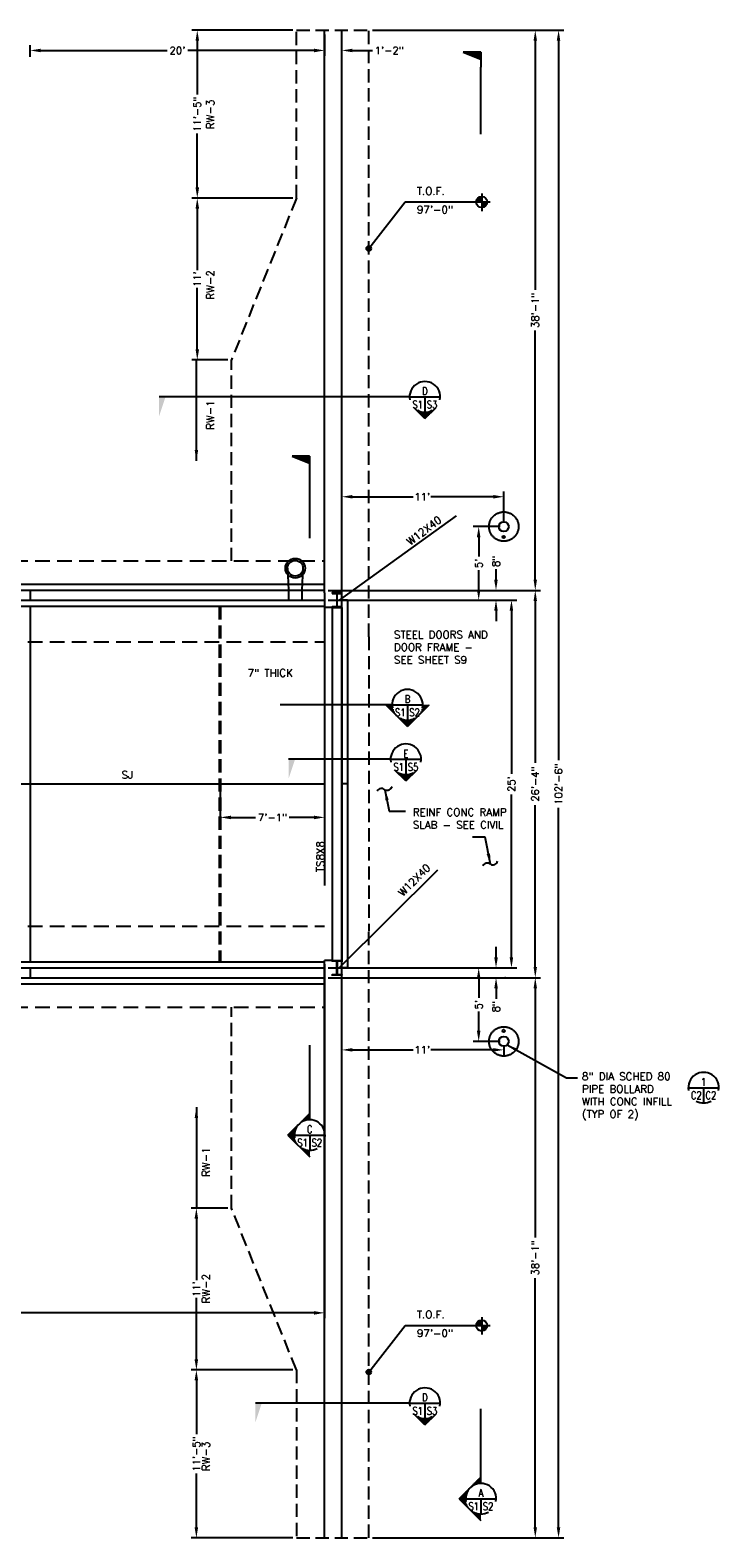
# Model space of a CAD drawing. Header units: feet. Extents: x 806 to 2253, y 337 to 8639.
# Tile 3 of 9: x 1690 to 2253, y 2625 to 3855. Entities that reach past the tile are written whole.
import ezdxf
from ezdxf.enums import TextEntityAlignment as Align

# ---------------------------------------------------------------- set-up
doc = ezdxf.new("R2010")
doc.units = ezdxf.units.FT
doc.header["$LTSCALE"] = 48
doc.header["$MEASUREMENT"] = 0
for name, pattern in [('DASH6', [0.325, 0.225, -0.1]), ('DASHED', [7.275, 4.85, -2.425]), ('HIDDEN', [0.375, 0.25, -0.125])]:
    doc.linetypes.add(name, pattern=pattern)
doc.layers.get('0').update_dxf_attribs({"linetype": 'CONTINUOUS'})
doc.layers.get('DEFPOINTS').update_dxf_attribs({"linetype": 'CONTINUOUS'})
for name, color, linetype in [('COM-CALLOUT', 7, 'CONTINUOUS'), ('COM-DIMS', 2, 'CONTINUOUS'), ('S-ANNO-DIMS', 4, 'CONTINUOUS'), ('S-ANNO-TEXT-LW15', 2, 'CONTINUOUS'), ('S-DETL-LW10', 6, 'CONTINUOUS'), ('S-DETL-LW10-HIDD', 15, 'HIDDEN'), ('S-FLOR-COL', 1, 'CONTINUOUS'), ('S-FLOR-LW20', 1, 'CONTINUOUS'), ('S-FNDN', 4, 'DASHED'), ('S-PR-FOOTING', 6, 'DASH6'), ('S-PR-MISC-MATL', 6, 'CONTINUOUS'), ('S-SLAB-EDGE', 2, 'CONTINUOUS')]:
    doc.layers.add(name, color=color, linetype=linetype)
doc.styles.add('ROMANS', font='Romans')
doc.styles.add('SIMPLEX', font='simplex.shx')
doc.styles.add('TIGHT', font='SIMPLEX', dxfattribs={"width": 0.85})
doc.dimstyles.new('DIM', dxfattribs={"dimscale": 48, "dimtxt": 0.125, "dimasz": 0.18, "dimexe": 0.09, "dimexo": 0.0625, "dimgap": 0.05, "dimtad": 0, "dimdec": 0, "dimzin": 0, "dimdsep": 46, "dimlunit": 4, "dimtxsty": 'SIMPLEX', "dimcen": 0.09, "dimadec": 0, "dimazin": 0, "dimtfac": 1, "dimtdec": 0, "dimtofl": 0, "dimtmove": 0, "dimatfit": 3, "dimfxl": 0, "dimfrac": 1, "dimtolj": 1, "dimtzin": 0, "dimarcsym": 0})

# ---------------------------------------------------------------- blocks, each defined once
blk = doc.blocks.new('TAIL')
at = {"layer": 'S-PR-FOOTING', "color": 7, "linetype": 'Continuous'}
for p, q in [((-0.0383, -0.0452), (-0.0383, 0.0535)), ((-0.0383, 0.0535), (0.0008, -0.0452)), ((-0.0383, 0.0455), (-0.0023, -0.0452)), ((-0.0383, 0.0369), (-0.0057, -0.0452)), ((-0.0383, 0.0309), (-0.0081, -0.0452)), ((-0.0383, 0.0215), (-0.0117, -0.0452)), ((-0.0383, 0.0127), (-0.0153, -0.0452)), ((-0.0383, 0.002), (-0.0195, -0.0452)), ((-0.0383, -0.0051), (-0.0224, -0.0452)), ((-0.0383, -0.0134), (-0.0255, -0.0452)), ((-0.0383, -0.0209), (-0.0286, -0.0452)), ((-0.0383, -0.0285), (-0.0315, -0.0452)), ((-0.0383, -0.0337), (-0.0336, -0.0452)), ((-0.0383, -0.0407), (-0.0364, -0.0452)), ((-0.0383, -0.0452), (0.0461, -0.0452))]:
    blk.add_line(p, q, dxfattribs=at)
blk = doc.blocks.new('DETTAG')
at = {"linetype": 'Continuous'}
blk.add_line((-0.25, 0), (0.25, 0), dxfattribs=at)
blk.add_line((0, 0), (0, -0.25))
for start, end in [(349.193077, 190.806923), (241.044976, 298.955024)]:
    blk.add_arc((0, 0), 0.25, start, end)
at = {"style": 'TIGHT', "width": 0.8}
blk.add_attdef('NO', text='', height=0.125, dxfattribs=at).set_placement((0, 0.03125), align=Align.CENTER)
blk.add_attdef('FROM', text='', height=0.125, dxfattribs=at).set_placement((-0.03125, -0.1875), align=Align.RIGHT)
blk.add_attdef('TO', (0.03125, -0.1875), '', height=0.125, dxfattribs=at)
blk = doc.blocks.new('*D63')
at = {"layer": 'COM-DIMS', "color": 0, "linetype": 'Continuous', "lineweight": -2}
for p, q in [((1930.4, 3093.3), (1930.4, 2804.6)), ((938.4, 3055.3), (938.4, 2804.6)), ((947.1, 2808.9), (1417.3, 2808.9)), ((1921.8, 2808.9), (1451.5, 2808.9))]:
    blk.add_line(p, q, dxfattribs=at)
at = {"layer": 'COM-DIMS', "color": 0, "linetype": 'Continuous'}
for points in [[(947.1, 2810.3), (947.1, 2807.4), (938.4, 2808.9)], [(1921.8, 2810.3), (1921.8, 2807.4), (1930.4, 2808.9)]]:
    blk.add_solid(points, dxfattribs=at)
at = {"layer": 'DEFPOINTS', "color": 0, "linetype": 'Continuous'}
for p in [(1930.4, 3096.3, -1.1), (938.4, 3058.3, -1.1), (1930.4, 2808.9)]:
    blk.add_point(p, dxfattribs=at)
at = {"layer": 'COM-DIMS', "color": 0, "linetype": 'Continuous', "insert": (1434.4, 2808.9), "char_height": 6, "attachment_point": 5, "style": 'SIMPLEX'}
blk.add_mtext('\\A1;85\'-8"', dxfattribs=at)
blk = doc.blocks.new('*D66')
at = {"layer": 'COM-DIMS', "color": 0, "linetype": 'Continuous', "lineweight": -2}
for p, q in [((1930.4, 3851.7), (1930.4, 3834.5)), ((1690.4, 3833.7), (1690.4, 3843.1)), ((1699.1, 3838.8), (1802, 3838.8)), ((1921.8, 3838.8), (1818.8, 3838.8))]:
    blk.add_line(p, q, dxfattribs=at)
at = {"layer": 'COM-DIMS', "color": 0, "linetype": 'Continuous'}
for points in [[(1699.1, 3840.2), (1699.1, 3837.3), (1690.4, 3838.8)], [(1921.8, 3840.2), (1921.8, 3837.3), (1930.4, 3838.8)]]:
    blk.add_solid(points, dxfattribs=at)
at = {"layer": 'DEFPOINTS', "color": 0, "linetype": 'Continuous'}
for p in [(1930.4, 3854.7), (1930.4, 3838.8), (1690.4, 3830.7)]:
    blk.add_point(p, dxfattribs=at)
at = {"layer": 'COM-DIMS', "color": 0, "linetype": 'Continuous', "insert": (1810.4, 3838.8), "char_height": 6, "attachment_point": 5, "style": 'SIMPLEX'}
blk.add_mtext("\\A1;20'", dxfattribs=at)
blk = doc.blocks.new('*D80')
at = {"layer": 'COM-DIMS', "color": 0, "linetype": 'Continuous', "lineweight": -2}
for p, q in [((1944.4, 3020.4), (1944.4, 3027.7)), ((2076.4, 3027.3), (2076.4, 3019.1)), ((1953.1, 3023.4), (2002.6, 3023.4)), ((2067.8, 3023.4), (2017.1, 3023.4))]:
    blk.add_line(p, q, dxfattribs=at)
at = {"layer": 'COM-DIMS', "color": 0, "linetype": 'Continuous'}
for points in [[(1953.1, 3024.9), (1953.1, 3022), (1944.4, 3023.4)], [(2067.8, 3024.9), (2067.8, 3022), (2076.4, 3023.4)]]:
    blk.add_solid(points, dxfattribs=at)
at = {"layer": 'DEFPOINTS', "color": 0, "linetype": 'Continuous'}
for p in [(2076.4, 3030.3), (1944.4, 3023.4), (1944.4, 3017.4)]:
    blk.add_point(p, dxfattribs=at)
at = {"layer": 'COM-DIMS', "color": 0, "linetype": 'Continuous', "insert": (2009.9, 3023.4), "char_height": 6, "attachment_point": 5, "style": 'SIMPLEX'}
blk.add_mtext("\\A1;11'", dxfattribs=at)
blk = doc.blocks.new('*D79')
at = {"layer": 'COM-DIMS', "color": 0, "linetype": 'Continuous', "lineweight": -2}
for p, q in [((1977.4, 3090.3), (2060.3, 3090.3)), ((2056, 3081.7), (2056, 3065.9)), ((2056, 3039), (2056, 3054.8)), ((2073.4, 3030.3), (2051.6, 3030.3))]:
    blk.add_line(p, q, dxfattribs=at)
at = {"layer": 'COM-DIMS', "color": 0, "linetype": 'Continuous'}
for points in [[(2054.5, 3081.7), (2057.4, 3081.7), (2056, 3090.3)], [(2054.5, 3039), (2057.4, 3039), (2056, 3030.3)]]:
    blk.add_solid(points, dxfattribs=at)
at = {"layer": 'DEFPOINTS', "color": 0, "linetype": 'Continuous'}
for p in [(1974.4, 3090.3), (2056, 3090.3), (2076.4, 3030.3)]:
    blk.add_point(p, dxfattribs=at)
at = {"layer": 'COM-DIMS', "color": 0, "linetype": 'Continuous', "insert": (2056, 3060.3), "char_height": 6, "attachment_point": 5, "rotation": 90, "style": 'SIMPLEX'}
blk.add_mtext("\\A1;5'", dxfattribs=at)
blk = doc.blocks.new('POINT')
blk.add_solid([(0.312, 0), (0, 0.104), (0, 0)])
blk = doc.blocks.new('ARROWUW')
for q in [(-0.177, 0.177), (0.177, 0.177)]:
    blk.add_line((0, 0.354), q)
at = {"color": 0, "linetype": 'Continuous'}
for p, q in [((-0.094, 0.232), (-0.094, 0.26)), ((-0.078, 0.237), (-0.078, 0.275)), ((-0.063, 0.242), (-0.063, 0.291)), ((-0.047, 0.246), (-0.047, 0.307)), ((-0.031, 0.248), (-0.031, 0.322)), ((-0.016, 0.25), (-0.016, 0.338)), ((0, 0.25), (0, 0.354)), ((0.016, 0.25), (0.016, 0.338)), ((0.031, 0.248), (0.031, 0.322)), ((0.047, 0.246), (0.047, 0.307)), ((0.062, 0.242), (0.062, 0.291)), ((0.078, 0.237), (0.078, 0.275)), ((0.094, 0.232), (0.094, 0.26)), ((-0.172, 0.182), (-0.172, 0.182)), ((-0.156, 0.195), (-0.156, 0.197)), ((-0.141, 0.207), (-0.141, 0.213)), ((-0.125, 0.217), (-0.125, 0.229)), ((-0.109, 0.225), (-0.109, 0.244)), ((0.109, 0.225), (0.109, 0.244)), ((0.125, 0.217), (0.125, 0.229)), ((0.141, 0.207), (0.141, 0.213)), ((0.156, 0.195), (0.156, 0.197)), ((0.172, 0.182), (0.172, 0.182))]:
    blk.add_line(p, q, dxfattribs=at)
blk = doc.blocks.new('*D78')
at = {"layer": 'COM-DIMS', "color": 0, "linetype": 'Continuous', "lineweight": -2}
for p, q in [((1851.4, 2894.3), (1821.6, 2894.3)), ((1825.9, 2885.7), (1825.9, 2835.6)), ((1825.9, 2771), (1825.9, 2821.1)), ((1904.4, 2762.3), (1821.6, 2762.3))]:
    blk.add_line(p, q, dxfattribs=at)
at = {"layer": 'COM-DIMS', "color": 0, "linetype": 'Continuous'}
for points in [[(1824.4, 2885.7), (1827.3, 2885.7), (1825.9, 2894.3)], [(1824.4, 2771), (1827.3, 2771), (1825.9, 2762.3)]]:
    blk.add_solid(points, dxfattribs=at)
at = {"layer": 'DEFPOINTS', "color": 0, "linetype": 'Continuous'}
for p in [(1825.9, 2894.3), (1854.4, 2894.3), (1907.4, 2762.3)]:
    blk.add_point(p, dxfattribs=at)
at = {"layer": 'COM-DIMS', "color": 0, "linetype": 'Continuous', "insert": (1825.9, 2828.3), "char_height": 6, "attachment_point": 5, "rotation": 90, "style": 'SIMPLEX'}
blk.add_mtext("\\A1;11'", dxfattribs=at)
blk = doc.blocks.new('*D77')
at = {"layer": 'COM-DIMS', "color": 0, "linetype": 'Continuous', "lineweight": -2}
for p, q in [((1904.4, 2762.3), (1821.6, 2762.3)), ((1825.9, 2753.7), (1825.9, 2709.8)), ((1825.9, 2634), (1825.9, 2677.9)), ((1904.4, 2625.3), (1821.6, 2625.3))]:
    blk.add_line(p, q, dxfattribs=at)
at = {"layer": 'COM-DIMS', "color": 0, "linetype": 'Continuous'}
for points in [[(1824.4, 2753.7), (1827.3, 2753.7), (1825.9, 2762.3)], [(1824.4, 2634), (1827.3, 2634), (1825.9, 2625.3)]]:
    blk.add_solid(points, dxfattribs=at)
at = {"layer": 'DEFPOINTS', "color": 0, "linetype": 'Continuous'}
for p in [(1825.9, 2762.3), (1907.4, 2762.3), (1907.4, 2625.3)]:
    blk.add_point(p, dxfattribs=at)
at = {"layer": 'COM-DIMS', "color": 0, "linetype": 'Continuous', "insert": (1825.9, 2693.8), "char_height": 6, "attachment_point": 5, "rotation": 90, "style": 'SIMPLEX'}
blk.add_mtext('\\A1;11\'-5"', dxfattribs=at)
blk = doc.blocks.new('*D70')
at = {"layer": 'COM-DIMS', "color": 0, "linetype": 'Continuous', "lineweight": -2}
for p, q in [((2070.5, 3082.3), (2106.4, 3082.3)), ((2102.1, 3073.7), (2102.1, 2870.4)), ((2102.1, 2634), (2102.1, 2837.3)), ((1969.4, 2625.3), (2106.4, 2625.3))]:
    blk.add_line(p, q, dxfattribs=at)
at = {"layer": 'COM-DIMS', "color": 0, "linetype": 'Continuous'}
for points in [[(2100.7, 3073.7), (2103.5, 3073.7), (2102.1, 3082.3)], [(2100.7, 2634), (2103.5, 2634), (2102.1, 2625.3)]]:
    blk.add_solid(points, dxfattribs=at)
at = {"layer": 'DEFPOINTS', "color": 0, "linetype": 'Continuous'}
for p in [(2067.5, 3082.3), (1966.4, 2625.3), (2102.1, 2625.3)]:
    blk.add_point(p, dxfattribs=at)
at = {"layer": 'COM-DIMS', "color": 0, "linetype": 'Continuous', "insert": (2102.1, 2853.8), "char_height": 6, "attachment_point": 5, "rotation": 90, "style": 'SIMPLEX'}
blk.add_mtext('\\A1;38\'-1"', dxfattribs=at)
blk = doc.blocks.new('*D68')
at = {"layer": 'COM-DIMS', "color": 0, "linetype": 'Continuous', "lineweight": -2}
for p, q in [((1969.4, 3855.3), (2125.4, 3855.3)), ((2121.1, 3846.7), (2121.1, 3259.7)), ((2121.1, 2634), (2121.1, 3220.9)), ((1969.4, 2625.3), (2125.4, 2625.3))]:
    blk.add_line(p, q, dxfattribs=at)
at = {"layer": 'COM-DIMS', "color": 0, "linetype": 'Continuous'}
for points in [[(2119.6, 3846.7), (2122.5, 3846.7), (2121.1, 3855.3)], [(2119.6, 2634), (2122.5, 2634), (2121.1, 2625.3)]]:
    blk.add_solid(points, dxfattribs=at)
at = {"layer": 'DEFPOINTS', "color": 0, "linetype": 'Continuous'}
for p in [(1966.4, 3855.3), (2121.1, 3855.3), (1966.4, 2625.3)]:
    blk.add_point(p, dxfattribs=at)
at = {"layer": 'COM-DIMS', "color": 0, "linetype": 'Continuous', "insert": (2121.1, 3240.3), "char_height": 6, "attachment_point": 5, "rotation": 90, "style": 'SIMPLEX'}
blk.add_mtext('\\A1;102\'-6"', dxfattribs=at)
blk = doc.blocks.new('*D82')
at = {"layer": 'COM-DIMS', "color": 0, "linetype": 'Continuous', "lineweight": -2}
for p, q in [((2073.4, 3450.3), (2051.6, 3450.3)), ((2056, 3441.7), (2056, 3425.9)), ((2056, 3399), (2056, 3414.8)), ((1977.4, 3390.3), (2060.3, 3390.3))]:
    blk.add_line(p, q, dxfattribs=at)
at = {"layer": 'COM-DIMS', "color": 0, "linetype": 'Continuous'}
for points in [[(2054.5, 3441.7), (2057.4, 3441.7), (2056, 3450.3)], [(2054.5, 3399), (2057.4, 3399), (2056, 3390.3)]]:
    blk.add_solid(points, dxfattribs=at)
at = {"layer": 'DEFPOINTS', "color": 0, "linetype": 'Continuous'}
for p in [(2076.4, 3450.3), (1974.4, 3390.3), (2056, 3390.3)]:
    blk.add_point(p, dxfattribs=at)
at = {"layer": 'COM-DIMS', "color": 0, "linetype": 'Continuous', "insert": (2056, 3420.3), "char_height": 6, "attachment_point": 5, "rotation": 90, "style": 'SIMPLEX'}
blk.add_mtext("\\A1;5'", dxfattribs=at)
blk = doc.blocks.new('*D81')
at = {"layer": 'COM-DIMS', "color": 0, "linetype": 'Continuous', "lineweight": -2}
for p, q in [((1944.4, 3466.3), (1944.4, 3479)), ((1953.1, 3474.7), (2002.6, 3474.7)), ((2067.8, 3474.7), (2017.1, 3474.7)), ((2076.4, 3453.3), (2076.4, 3479))]:
    blk.add_line(p, q, dxfattribs=at)
at = {"layer": 'COM-DIMS', "color": 0, "linetype": 'Continuous'}
for points in [[(1953.1, 3476.1), (1953.1, 3473.2), (1944.4, 3474.7)], [(2067.8, 3476.1), (2067.8, 3473.2), (2076.4, 3474.7)]]:
    blk.add_solid(points, dxfattribs=at)
at = {"layer": 'DEFPOINTS', "color": 0, "linetype": 'Continuous'}
for p in [(1944.4, 3474.7), (1944.4, 3463.3), (2076.4, 3450.3)]:
    blk.add_point(p, dxfattribs=at)
at = {"layer": 'COM-DIMS', "color": 0, "linetype": 'Continuous', "insert": (2009.9, 3474.7), "char_height": 6, "attachment_point": 5, "style": 'SIMPLEX'}
blk.add_mtext("\\A1;11'", dxfattribs=at)
blk = doc.blocks.new('*D73')
at = {"layer": 'COM-DIMS', "color": 0, "linetype": 'Continuous', "lineweight": -2}
for p, q in [((2070.1, 3407), (2070.1, 3415.6)), ((1933.4, 3398.3), (2074.4, 3398.3)), ((1933.4, 3390.3), (2074.4, 3390.3)), ((2070.1, 3381.7), (2070.1, 3373.1))]:
    blk.add_line(p, q, dxfattribs=at)
at = {"layer": 'COM-DIMS', "color": 0, "linetype": 'Continuous'}
for points in [[(2068.6, 3407), (2071.5, 3407), (2070.1, 3398.3)], [(2068.6, 3381.7), (2071.5, 3381.7), (2070.1, 3390.3)]]:
    blk.add_solid(points, dxfattribs=at)
at = {"layer": 'DEFPOINTS', "color": 0, "linetype": 'Continuous'}
for p in [(1930.4, 3398.3), (2070.1, 3398.3), (1930.4, 3390.3)]:
    blk.add_point(p, dxfattribs=at)
at = {"layer": 'COM-DIMS', "color": 0, "linetype": 'Continuous', "insert": (2070.1, 3422), "char_height": 6, "attachment_point": 5, "rotation": 90, "style": 'SIMPLEX'}
blk.add_mtext('\\A1;8"', dxfattribs=at)
blk = doc.blocks.new('*D72')
at = {"layer": 'COM-DIMS', "color": 0, "linetype": 'Continuous', "lineweight": -2}
for p, q in [((1933.4, 3390.3), (2087, 3390.3)), ((2082.7, 3381.7), (2082.7, 3248.7)), ((2082.7, 3099), (2082.7, 3231.9)), ((1933.4, 3090.3), (2087, 3090.3))]:
    blk.add_line(p, q, dxfattribs=at)
at = {"layer": 'COM-DIMS', "color": 0, "linetype": 'Continuous'}
for points in [[(2081.2, 3381.7), (2084.1, 3381.7), (2082.7, 3390.3)], [(2081.2, 3099), (2084.1, 3099), (2082.7, 3090.3)]]:
    blk.add_solid(points, dxfattribs=at)
at = {"layer": 'DEFPOINTS', "color": 0, "linetype": 'Continuous'}
for p in [(1930.4, 3390.3), (2082.7, 3390.3), (1930.4, 3090.3)]:
    blk.add_point(p, dxfattribs=at)
at = {"layer": 'COM-DIMS', "color": 0, "linetype": 'Continuous', "insert": (2082.7, 3240.3), "char_height": 6, "attachment_point": 5, "rotation": 90, "style": 'SIMPLEX'}
blk.add_mtext("\\A1;25'", dxfattribs=at)
blk = doc.blocks.new('*D71')
at = {"layer": 'COM-DIMS', "color": 0, "linetype": 'Continuous', "lineweight": -2}
for p, q in [((2070.1, 3099), (2070.1, 3107.6)), ((1933.4, 3090.3), (2074.5, 3090.3)), ((1933.4, 3082.3), (2074.5, 3082.3)), ((2070.1, 3073.7), (2070.1, 3065.1))]:
    blk.add_line(p, q, dxfattribs=at)
at = {"layer": 'COM-DIMS', "color": 0, "linetype": 'Continuous'}
for points in [[(2068.7, 3099), (2071.6, 3099), (2070.1, 3090.3)], [(2068.7, 3073.7), (2071.6, 3073.7), (2070.1, 3082.3)]]:
    blk.add_solid(points, dxfattribs=at)
at = {"layer": 'DEFPOINTS', "color": 0, "linetype": 'Continuous'}
for p in [(1930.4, 3090.3), (2070.1, 3090.3), (1930.4, 3082.3)]:
    blk.add_point(p, dxfattribs=at)
at = {"layer": 'COM-DIMS', "color": 0, "linetype": 'Continuous', "insert": (2070.1, 3058.7), "char_height": 6, "attachment_point": 5, "rotation": 90, "style": 'SIMPLEX'}
blk.add_mtext('\\A1;8"', dxfattribs=at)
blk = doc.blocks.new('*D69')
at = {"layer": 'COM-DIMS', "color": 0, "linetype": 'Continuous', "lineweight": -2}
for p, q in [((1969.4, 3855.3), (2106.4, 3855.3)), ((2102.1, 3846.7), (2102.1, 3643.4)), ((2102.1, 3407), (2102.1, 3610.3)), ((2071.9, 3398.3), (2106.4, 3398.3))]:
    blk.add_line(p, q, dxfattribs=at)
at = {"layer": 'COM-DIMS', "color": 0, "linetype": 'Continuous'}
for points in [[(2100.7, 3846.7), (2103.5, 3846.7), (2102.1, 3855.3)], [(2100.7, 3407), (2103.5, 3407), (2102.1, 3398.3)]]:
    blk.add_solid(points, dxfattribs=at)
at = {"layer": 'DEFPOINTS', "color": 0, "linetype": 'Continuous'}
for p in [(1966.4, 3855.3), (2068.9, 3398.3), (2102.1, 3398.3)]:
    blk.add_point(p, dxfattribs=at)
at = {"layer": 'COM-DIMS', "color": 0, "linetype": 'Continuous', "insert": (2102.1, 3626.8), "char_height": 6, "attachment_point": 5, "rotation": 90, "style": 'SIMPLEX'}
blk.add_mtext('\\A1;38\'-1"', dxfattribs=at)
blk = doc.blocks.new('*D67')
at = {"layer": 'COM-DIMS', "color": 0, "linetype": 'Continuous', "lineweight": -2}
for p, q in [((2068.9, 3398.3), (2106.4, 3398.3)), ((2102.1, 3389.7), (2102.1, 3257.5)), ((2102.1, 3091), (2102.1, 3223.2)), ((2067.5, 3082.3), (2106.4, 3082.3))]:
    blk.add_line(p, q, dxfattribs=at)
at = {"layer": 'COM-DIMS', "color": 0, "linetype": 'Continuous'}
for points in [[(2100.7, 3389.7), (2103.5, 3389.7), (2102.1, 3398.3)], [(2100.7, 3091), (2103.5, 3091), (2102.1, 3082.3)]]:
    blk.add_solid(points, dxfattribs=at)
at = {"layer": 'DEFPOINTS', "color": 0, "linetype": 'Continuous'}
for p in [(2065.9, 3398.3), (2102.1, 3398.3), (2064.5, 3082.3)]:
    blk.add_point(p, dxfattribs=at)
at = {"layer": 'COM-DIMS', "color": 0, "linetype": 'Continuous', "insert": (2102.1, 3240.3), "char_height": 6, "attachment_point": 5, "rotation": 90, "style": 'SIMPLEX'}
blk.add_mtext('\\A1;26\'-4"', dxfattribs=at)
blk = doc.blocks.new('*D76')
at = {"layer": 'COM-DIMS', "color": 0, "linetype": 'Continuous', "lineweight": -2}
for p, q in [((1904.4, 3718.3), (1822.3, 3718.3)), ((1826.6, 3709.7), (1826.6, 3659.6)), ((1826.6, 3595), (1826.6, 3645.1)), ((1851.4, 3586.3), (1822.3, 3586.3))]:
    blk.add_line(p, q, dxfattribs=at)
at = {"layer": 'COM-DIMS', "color": 0, "linetype": 'Continuous'}
for points in [[(1825.2, 3709.7), (1828.1, 3709.7), (1826.6, 3718.3)], [(1825.2, 3595), (1828.1, 3595), (1826.6, 3586.3)]]:
    blk.add_solid(points, dxfattribs=at)
at = {"layer": 'DEFPOINTS', "color": 0, "linetype": 'Continuous'}
for p in [(1907.4, 3718.3), (1826.6, 3586.3), (1854.4, 3586.3)]:
    blk.add_point(p, dxfattribs=at)
at = {"layer": 'COM-DIMS', "color": 0, "linetype": 'Continuous', "insert": (1826.6, 3652.3), "char_height": 6, "attachment_point": 5, "rotation": 90, "style": 'SIMPLEX'}
blk.add_mtext("\\A1;11'", dxfattribs=at)
blk = doc.blocks.new('*D75')
at = {"layer": 'COM-DIMS', "color": 0, "linetype": 'Continuous', "lineweight": -2}
for p, q in [((1904.4, 3855.3), (1822.3, 3855.3)), ((1826.6, 3846.7), (1826.6, 3802.8)), ((1826.6, 3727), (1826.6, 3770.9)), ((1904.4, 3718.3), (1822.3, 3718.3))]:
    blk.add_line(p, q, dxfattribs=at)
at = {"layer": 'COM-DIMS', "color": 0, "linetype": 'Continuous'}
for points in [[(1825.2, 3846.7), (1828.1, 3846.7), (1826.6, 3855.3)], [(1825.2, 3727), (1828.1, 3727), (1826.6, 3718.3)]]:
    blk.add_solid(points, dxfattribs=at)
at = {"layer": 'DEFPOINTS', "color": 0, "linetype": 'Continuous'}
for p in [(1907.4, 3855.3), (1826.6, 3718.3), (1907.4, 3718.3)]:
    blk.add_point(p, dxfattribs=at)
at = {"layer": 'COM-DIMS', "color": 0, "linetype": 'Continuous', "insert": (1826.6, 3786.8), "char_height": 6, "attachment_point": 5, "rotation": 90, "style": 'SIMPLEX'}
blk.add_mtext('\\A1;11\'-5"', dxfattribs=at)
blk = doc.blocks.new('*D74')
at = {"layer": 'COM-DIMS', "color": 0, "linetype": 'Continuous', "lineweight": -2}
for p, q in [((1921.8, 3838.8), (1913.2, 3838.8)), ((1930.4, 3826.1), (1930.4, 3843.1)), ((1944.4, 3826.1), (1944.4, 3843.1)), ((1953.1, 3838.8), (1969.4, 3838.8))]:
    blk.add_line(p, q, dxfattribs=at)
at = {"layer": 'COM-DIMS', "color": 0, "linetype": 'Continuous'}
for points in [[(1921.8, 3840.2), (1921.8, 3837.3), (1930.4, 3838.8)], [(1953.1, 3840.2), (1953.1, 3837.3), (1944.4, 3838.8)]]:
    blk.add_solid(points, dxfattribs=at)
at = {"layer": 'DEFPOINTS', "color": 0, "linetype": 'Continuous'}
for p in [(1944.4, 3838.8), (1930.4, 3823.1), (1944.4, 3823.1)]:
    blk.add_point(p, dxfattribs=at)
at = {"layer": 'COM-DIMS', "color": 0, "linetype": 'Continuous', "insert": (1983.1, 3838.8), "char_height": 6, "attachment_point": 5, "style": 'SIMPLEX'}
blk.add_mtext('\\A1;1\'-2"', dxfattribs=at)
blk = doc.blocks.new('ARROWHW')
for p, q in [((-17.7, 0), (0, 17.7)), ((0, 12.7, 5.3), (-5, 12.7, 5.3)), ((0, 13.5, 5.3), (-4.2, 13.5, 5.3)), ((0, 14.2, 5.3), (-3.5, 14.2, 5.3)), ((0, 15, 5.3), (-2.7, 15, 5.3)), ((0, 15.7, 5.3), (-2, 15.7, 5.3)), ((0, 16.5, 5.3), (-1.2, 16.5, 5.3)), ((0, 17.2, 5.3), (-0.5, 17.2, 5.3)), ((-17.7, 0), (0, -17.7)), ((-12.5, 0.7, 5.3), (-17, 0.7, 5.3)), ((-12.4, 1.5, 5.3), (-16.2, 1.5, 5.3)), ((-12.3, 2.2, 5.3), (-15.5, 2.2, 5.3)), ((-12.1, 3, 5.3), (-14.7, 3, 5.3)), ((-11.9, 3.7, 5.3), (-14, 3.7, 5.3)), ((-11.7, 4.5, 5.3), (-13.2, 4.5, 5.3)), ((-11.4, 5.2, 5.3), (-12.5, 5.2, 5.3)), ((-11, 6, 5.3), (-11.7, 6, 5.3)), ((-10.5, 6.7, 5.3), (-11, 6.7, 5.3)), ((-10, 7.5, 5.3), (-10.2, 7.5, 5.3)), ((-9.4, 8.2, 5.3), (-9.5, 8.2, 5.3)), ((-8.7, 9, 5.3), (-8.7, 9, 5.3)), ((-7.9, 9.7, 5.3), (-8, 9.7, 5.3)), ((-6.8, 10.5, 5.3), (-7.2, 10.5, 5.3)), ((-5.5, 11.2, 5.3), (-6.5, 11.2, 5.3)), ((-3.6, 12, 5.3), (-5.7, 12, 5.3)), ((-12.5, 0, 5.3), (-17.7, 0, 5.3)), ((-12.5, -0.8, 5.3), (-16.9, -0.8, 5.3)), ((-12.4, -1.5, 5.3), (-16.2, -1.5, 5.3)), ((-12.3, -2.3, 5.3), (-15.4, -2.3, 5.3)), ((-12.1, -3, 5.3), (-14.7, -3, 5.3)), ((-11.9, -3.8, 5.3), (-13.9, -3.8, 5.3)), ((-11.7, -4.5, 5.3), (-13.2, -4.5, 5.3)), ((-11.3, -5.3, 5.3), (-12.4, -5.3, 5.3)), ((-11, -6, 5.3), (-11.7, -6, 5.3)), ((-10.5, -6.8, 5.3), (-10.9, -6.8, 5.3)), ((-10, -7.5, 5.3), (-10.2, -7.5, 5.3)), ((-9.4, -8.3, 5.3), (-9.4, -8.3, 5.3)), ((-8.6, -9, 5.3), (-8.7, -9, 5.3)), ((-7.8, -9.8, 5.3), (-7.9, -9.8, 5.3)), ((-6.7, -10.5, 5.3), (-7.2, -10.5, 5.3)), ((-5.4, -11.3, 5.3), (-6.4, -11.3, 5.3)), ((-3.4, -12, 5.3), (-5.7, -12, 5.3)), ((0, -12.8, 5.3), (-4.9, -12.8, 5.3)), ((0, -13.5, 5.3), (-4.2, -13.5, 5.3)), ((0, -14.3, 5.3), (-3.4, -14.3, 5.3)), ((0, -15, 5.3), (-2.7, -15, 5.3)), ((0, -15.8, 5.3), (-1.9, -15.8, 5.3)), ((0, -16.5, 5.3), (-1.2, -16.5, 5.3)), ((0, -17.3, 5.3), (-0.4, -17.3, 5.3))]:
    blk.add_line(p, q)
blk = doc.blocks.new('*D88')
at = {"layer": 'COM-DIMS', "color": 0, "lineweight": -2}
for p, q in [((1845.4, 3237.3), (1845.4, 3208.8)), ((1930.4, 3237.3), (1930.4, 3208.8)), ((1854.1, 3213.1), (1874.2, 3213.1)), ((1921.8, 3213.1), (1901.6, 3213.1))]:
    blk.add_line(p, q, dxfattribs=at)
at = {"layer": 'COM-DIMS', "color": 0}
for points in [[(1854.1, 3214.5), (1854.1, 3211.6), (1845.4, 3213.1)], [(1921.8, 3214.5), (1921.8, 3211.6), (1930.4, 3213.1)]]:
    blk.add_solid(points, dxfattribs=at)
at = {"layer": 'DEFPOINTS', "color": 0}
for p in [(1845.4, 3240.3, -1.1), (1930.4, 3240.3, -1.1), (1845.4, 3213.1)]:
    blk.add_point(p, dxfattribs=at)
at = {"layer": 'COM-DIMS', "color": 0, "insert": (1887.9, 3213.1), "char_height": 6, "attachment_point": 5, "style": 'SIMPLEX'}
blk.add_mtext('\\A1;7\'-1"', dxfattribs=at)

msp = doc.modelspace()

# ---------------------------------------------------------------- hatches: boundary and pattern name
at = {"layer": 'COM-DIMS', "linetype": 'Continuous'}
h = msp.add_hatch(color=256, dxfattribs=at)
h.paths.add_polyline_path([(2053.87929, 2798.56023), (2058.54846, 2798.56023), (2058.54846, 2803.05055, 0.4256974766)])
h.paths.add_polyline_path([(2062.86678, 2798.56023), (2058.54846, 2798.56023), (2058.54846, 2794.06991, 0.4028221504)])
h = msp.add_hatch(color=256, dxfattribs=at)
h.paths.add_polyline_path([(1968.32707, 2760.60966, 0.2309884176), (1967.5802, 2762.14009), (1966.43313, 2760.67053), (1966.43313, 2758.66878, 0.4070627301)])
h.paths.add_polyline_path([(1966.43313, 2762.55053, 0.4214007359), (1964.44416, 2760.60966, 0.4214007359), (1966.43313, 2758.66878)])
msp.add_hatch(color=256, dxfattribs=at).paths.add_polyline_path([(1967.5802, 2762.14009, 0.160941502), (1966.43313, 2762.55053), (1966.43313, 2760.67053)])
at = {"layer": 'S-DETL-LW10', "linetype": 'Continuous'}
h = msp.add_hatch(color=256, dxfattribs=at)
h.paths.add_polyline_path([(2058.54846, 3719.65885, 0.4256974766), (2053.87929, 3715.16853), (2058.54846, 3715.16853)])
h.paths.add_polyline_path([(2062.86678, 3715.16853), (2058.54846, 3715.16853), (2058.54846, 3710.67821, 0.4028221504)])
h = msp.add_hatch(color=256, dxfattribs=at)
h.paths.add_polyline_path([(1966.43313, 3677.27883), (1966.43313, 3675.27708, 0.4070627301), (1968.32707, 3677.21796, 0.2309884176), (1967.5802, 3678.74839)])
h.paths.add_polyline_path([(1966.43313, 3679.15883, 0.4214007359), (1964.44416, 3677.21796, 0.4214007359), (1966.43313, 3675.27708)])
msp.add_hatch(color=256, dxfattribs=at).paths.add_polyline_path([(1966.43313, 3679.15883), (1966.43313, 3677.27883), (1967.5802, 3678.74839, 0.160941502)])

# ---------------------------------------------------------------- linework, layer by layer
at = {"layer": 'COM-CALLOUT', "linetype": 'Continuous'}
for p, q in [((2057.80359, 3770.44161, -5.25147), (2057.80359, 3825.03113, -5.25147)), ((1918.23599, 3440.98736, -5.25147), (1918.23599, 3495.57689, -5.25147)), ((1985.39704, 3304.94668, 0.43115), (1894.09589, 3304.94668, 0.43115)), ((1918.23599, 2966.4407, -5.25147), (1918.23599, 3027.24207, -5.25147)), ((2057.80359, 2669.77153, -5.25147), (2057.80359, 2730.57289, -5.25147))]:
    msp.add_line(p, q, dxfattribs=at)
at = {"layer": 'COM-CALLOUT', "elevation": -1.07}
for points in [[(1999.62097, 3556.16878), (1795.5549, 3556.16878)], [(1984.1128, 3260.4815), (1901.09284, 3260.4815)], [(1999.62097, 2735.17235), (1873.98814, 2735.17235)]]:
    msp.add_lwpolyline(points, dxfattribs=at)
at = {"layer": 'COM-DIMS', "linetype": 'Continuous'}
for p, q in [((2058.54846, 2805.48803, -1.07), (2058.54846, 2791.095, -1.07)), ((1966.38561, 2760.60966, -1.07), (1996.00796, 2798.56023, -1.07)), ((1996.00796, 2798.56023, -1.07), (2065.31317, 2798.56023, -1.07))]:
    msp.add_line(p, q, dxfattribs=at)
for centre, radius in [((2058.37303, 2798.56023, -1.07), 4.49374), ((1966.38561, 2760.60966, -1.07), 1.94146)]:
    msp.add_circle(centre, radius, dxfattribs=at)
at = {"layer": 'S-ANNO-DIMS', "linetype": 'Continuous'}
msp.add_point((2077.43815, 3082.33366, -1.07), dxfattribs=at)
at = {"layer": 'S-ANNO-TEXT-LW15', "linetype": 'Continuous'}
for p, q in [((1942.58313, 3390.34153, -1.07), (2037.81622, 3459.09033, -1.07)), ((1942.28813, 3090.30366, -1.07), (2022.80953, 3170.25289, -1.07))]:
    msp.add_line(p, q, dxfattribs=at)
at = {"layer": 'S-ANNO-TEXT-LW15', "linetype": 'Continuous', "elevation": -1.07}
msp.add_lwpolyline([(1978.90228, 3360.5712, 0, 0, 0), (1962.33827, 3360.5712, 0, 0, 0), (1951.20293, 3333.31287, 2, 0, 0), (1948.93389, 3327.75846, 0, 0, 0)], format="xyseb", dxfattribs=at)
at = {"layer": 'S-ANNO-TEXT-LW15'}
for centre, start, end in [((1976.88895, 3232.74728, -1.07), 48.12556511, 155.1797062), ((1981.47203, 3239.12279, -1.07), 240.45306501, 347.5072061), ((2062.85131, 3171.90203, -1.07), 48.12556511, 155.1797062), ((2067.43438, 3178.27755, -1.07), 240.45306501, 347.5072061)]:
    msp.add_arc(centre, 3.94876, start, end, dxfattribs=at)
at = {"layer": 'S-DETL-LW10', "linetype": 'Continuous'}
for p, q in [((1966.38561, 3677.21796, -1.07), (1996.00796, 3715.16853, -1.07)), ((1996.00796, 3715.16853, -1.07), (2065.31317, 3715.16853, -1.07)), ((2058.54846, 3722.09633, -1.07), (2058.54846, 3707.7033, -1.07))]:
    msp.add_line(p, q, dxfattribs=at)
for centre, radius in [((2058.37303, 3715.16853, -1.07), 4.49374), ((1966.38561, 3677.21796, -1.07), 1.94146), ((2076.43313, 3450.34153, -1.07), 3.99999), ((2076.43313, 3441.7566, -1.07), 1), ((2076.43313, 3038.91859, -1.07), 1), ((2076.43313, 3030.33366, -1.07), 3.99999)]:
    msp.add_circle(centre, radius, dxfattribs=at)
at = {"layer": 'S-DETL-LW10-HIDD', "linetype": 'DASHED'}
for centre in [(2076.43313, 3450.34153, -1.07), (2076.43313, 3030.33366, -1.07)]:
    msp.add_circle(centre, 12, dxfattribs=at)
at = {"layer": 'S-FLOR-COL', "linetype": 'Continuous'}
for p, q in [((1936.43313, 3384.91653, -1.07), (1936.43313, 3095.75866, -1.07)), ((1948.93313, 3390.34153, -1.07), (1944.43313, 3390.34153, -1.07)), ((1944.43813, 3384.40153, -1.07), (1944.43813, 3095.24366, -1.07)), ((1948.93313, 3390.34153, -1.07), (1948.93313, 3090.33366, -1.07)), ((1948.93313, 3240.33759, -1.07), (1944.43313, 3240.33759, -1.07)), ((1948.93313, 3090.33366, -1.07), (1944.43313, 3090.33366, -1.07))]:
    msp.add_line(p, q, dxfattribs=at)
at = {"layer": 'S-FLOR-COL', "elevation": -1.07}
for points in [[(1936.43313, 3395.82653), (1939.82463, 3395.82653, -0.4142135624), (1940.28813, 3395.36303), (1940.28813, 3385.38003, -0.4142135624), (1939.82463, 3384.91653), (1936.43313, 3384.91653), (1936.43313, 3384.40153), (1944.43813, 3384.40153), (1944.43813, 3384.91653), (1941.04663, 3384.91653, -0.4142135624), (1940.58313, 3385.38003), (1940.58313, 3395.36303, -0.4142135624), (1941.04663, 3395.82653), (1944.43813, 3395.82653), (1944.43813, 3396.34153), (1936.43313, 3396.34153)], [(1936.43313, 3084.84866), (1939.82463, 3084.84866, 0.4142135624), (1940.28813, 3085.31216), (1940.28813, 3095.29516, 0.4142135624), (1939.82463, 3095.75866), (1936.43313, 3095.75866), (1936.43313, 3096.27366), (1944.43813, 3096.27366), (1944.43813, 3095.75866), (1941.04663, 3095.75866, 0.4142135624), (1940.58313, 3095.29516), (1940.58313, 3085.31216, 0.4142135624), (1941.04663, 3084.84866), (1944.43813, 3084.84866), (1944.43813, 3084.33366), (1936.43313, 3084.33366)]]:
    msp.add_lwpolyline(points, format="xyb", close=True, dxfattribs=at)
at = {"layer": 'S-FLOR-LW20', "linetype": 'Continuous'}
for p, q in [((1690.42821, 3398.33125, -1.07), (1690.42821, 3390.33125, -1.07)), ((1690.42821, 3090.33293, -1.07), (1690.42821, 3082.33293, -1.07))]:
    msp.add_line(p, q, dxfattribs=at)
at = {"layer": 'S-FNDN', "linetype": 'DASH6'}
for p, q in [((1907.43313, 3718.33366, -1.07), (1907.43313, 3855.33366, -1.07)), ((1907.43313, 3855.33366, -1.07), (1966.43313, 3855.33366, -1.07)), ((1966.43313, 3360.34153, -1.07), (1966.43313, 3855.33366, -1.07)), ((1907.43313, 3718.33366, -1.07), (1854.43313, 3586.33366, -1.07)), ((1854.43313, 3422.33125, -1.07), (1854.43313, 3586.33366, -1.07)), ((1966.43313, 3360.34153, -1.07), (1966.42228, 3120.33366, -1.07)), ((1966.43313, 2625.33366, -1.07), (1966.43313, 3120.3228, -1.07)), ((1854.43313, 2894.34153, -1.07), (1854.43313, 3058.33293, -1.07)), ((1907.43313, 2762.34153, -1.07), (1854.43313, 2894.34153, -1.07)), ((1907.43313, 2762.34153, -1.07), (1907.43313, 2625.34153, -1.07)), ((1907.43313, 2625.33366, -1.07), (1966.43313, 2625.33366, -1.07))]:
    msp.add_line(p, q, dxfattribs=at)
at = {"layer": 'S-FNDN', "linetype": 'Continuous'}
for p, q in [((1930.43313, 3396.34153, -1.07), (1930.43313, 3855.33366, -1.07)), ((1944.43313, 2625.33366, -1.07), (1944.43313, 3855.33366, -1.07)), ((957.4282, 3403.33125, -1.07), (1930.43313, 3403.33125, -1.07)), ((962.4282, 3398.33125, -1.07), (1930.43313, 3398.33125, -1.07)), ((1930.43313, 3396.34153, -1.07), (1930.43313, 3384.40153, -1.07)), ((970.4282, 3390.33125, -1.07), (1930.43313, 3390.33125, -1.07)), ((975.4282, 3385.33125, -1.07), (1930.43313, 3385.33125, -1.07)), ((970.4282, 3090.33293, -1.07), (1930.43313, 3090.33293, -1.07)), ((975.4282, 3095.33293, -1.07), (1930.43313, 3095.33293, -1.07)), ((1930.43313, 2625.33366, -1.07), (1930.43313, 3096.27366, -1.07)), ((1930.43313, 3084.33366, -1.07), (1930.43313, 3090.33366, -1.07)), ((957.4282, 3077.33293, -1.07), (1930.43313, 3077.33293, -1.07)), ((962.4282, 3082.33293, -1.07), (1930.43313, 3082.33293, -1.07))]:
    msp.add_line(p, q, dxfattribs=at)
at = {"layer": 'S-FNDN', "linetype": 'DASHED'}
for p, q in [((1930.43313, 3390.34153, -1.07), (1930.43313, 3090.33366, -1.07)), ((1936.43313, 3384.40153, -1.07), (1930.43313, 3384.40153, -1.07)), ((1936.43313, 3096.27366, -1.07), (1930.43313, 3096.27366, -1.07))]:
    msp.add_line(p, q, dxfattribs=at)
at = {"layer": 'S-FNDN', "linetype": 'Continuous'}
msp.add_arc((1938.42228, 3390.33068, -1.07), 0.01085, 0, 90, dxfattribs=at)
at = {"layer": 'S-PR-FOOTING', "linetype": 'HIDDEN'}
for p, q in [((938.4282, 3422.33125, -1.07), (1930.43313, 3422.33125, -1.07)), ((1004.4282, 3356.33125, -1.07), (1930.43313, 3356.33125, -1.07)), ((1004.4282, 3124.33293, -1.07), (1930.43313, 3124.33293, -1.07)), ((938.4282, 3058.33293, -1.07), (1930.43313, 3058.33293, -1.07))]:
    msp.add_line(p, q, dxfattribs=at)
at = {"layer": 'S-PR-MISC-MATL'}
for p, q in [((1900.08313, 3416.33125, -1.07), (1900.93313, 3398.33125, -1.07)), ((1912.78313, 3416.33125, -1.07), (1911.93313, 3398.33125, -1.07)), ((1900.93313, 3398.33125, -1.07), (1900.93313, 3390.33125, -1.07)), ((1911.93313, 3398.33125, -1.07), (1911.93313, 3390.33125, -1.07))]:
    msp.add_line(p, q, dxfattribs=at)
for radius in [8, 6.35]:
    msp.add_circle((1906.43313, 3416.33125, -1.07), radius, dxfattribs=at)
at = {"layer": 'S-SLAB-EDGE', "linetype": 'Continuous'}
for p, q in [((1690.42821, 3385.33125, -1.07), (1690.42821, 3095.33293, -1.07)), ((975.4282, 3240.33366, -1.07), (1930.43313, 3240.33366, -1.07))]:
    msp.add_line(p, q, dxfattribs=at)
at = {"layer": 'S-SLAB-EDGE', "linetype": 'DASH6'}
for p, q in [((1844.43313, 3385.33281, -1.07), (1844.43313, 3095.3345, -1.07)), ((1845.43313, 3385.33281, -1.07), (1845.43313, 3095.3345, -1.07))]:
    msp.add_line(p, q, dxfattribs=at)

# ---------------------------------------------------------------- block references
at = {"layer": 'COM-CALLOUT', "linetype": 'Continuous', "xscale": 144.8825386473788, "yscale": -144.8825386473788, "zscale": 144.8825386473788, "rotation": 270}
for p in [(2051.17974, 3831.71233, -5.25147), (1911.61214, 3502.25809, -5.25147)]:
    msp.add_blockref('TAIL', p, dxfattribs=at)
at = {"layer": 'COM-CALLOUT', "xscale": 50.00000033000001, "yscale": 50.00000033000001, "zscale": 50.00000033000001}
for p, values in [((2012.12097, 3556.16878, -1.07), {'NO': 'D', 'FROM': 'S1', 'TO': 'S3'}), ((1996.6128, 3260.4815, -1.07), {'NO': 'E', 'FROM': 'S1', 'TO': 'S5'}), ((2012.12097, 2735.17235, -1.07), {'NO': 'D', 'FROM': 'S1', 'TO': 'S3'})]:
    msp.add_blockref('DETTAG', p, dxfattribs=at).add_auto_attribs(values)
at = {"layer": 'COM-CALLOUT', "yscale": 50.00000033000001, "zscale": 50.00000033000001}
for name, p, xscale, rotation in [('POINT', (1795.5549, 3556.16878, -1.07), 50.00000033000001, 270), ('ARROWUW', (2012.12097, 3556.16878, -1.07), 50.00000033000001, 180), ('POINT', (1901.09284, 3260.4815, -1.07), 50.00000033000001, 270), ('ARROWUW', (1996.6128, 3260.4815, -1.07), -50.00000033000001, 180), ('POINT', (1873.98814, 2735.17235, -1.07), 50.00000033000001, 270), ('ARROWUW', (2012.12097, 2735.17235, -1.07), 50.00000033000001, 180)]:
    msp.add_blockref(name, p, dxfattribs=dict(at, xscale=xscale, rotation=rotation))
at = {"layer": 'COM-CALLOUT', "linetype": 'Continuous', "xscale": 50.00000033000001, "yscale": 50.00000033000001, "zscale": 50.00000033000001}
for p, values in [((1997.89704, 3304.94668, 0.43115), {'NO': 'B', 'FROM': 'S1', 'TO': 'S2'}), ((2239.2863, 2992.59649, -5.25147), {'NO': '1', 'FROM': 'C2', 'TO': 'C2'}), ((1918.23599, 2953.9407, -5.25147), {'NO': 'C', 'FROM': 'S1', 'TO': 'S2'}), ((2057.80359, 2657.27153, -5.25147), {'NO': 'A', 'FROM': 'S1', 'TO': 'S2'})]:
    msp.add_blockref('DETTAG', p, dxfattribs=at).add_auto_attribs(values)
at = {"layer": 'COM-CALLOUT', "linetype": 'Continuous', "rotation": 90}
msp.add_blockref('ARROWHW', (1997.89704, 3304.94668, 0.43115), dxfattribs=at)
at = {"layer": 'COM-CALLOUT', "linetype": 'Continuous'}
for p in [(1918.23599, 2953.9407, -5.25147), (2057.80359, 2657.27153, -5.25147)]:
    msp.add_blockref('ARROWHW', p, dxfattribs=at)

# ---------------------------------------------------------------- texts
at = {"layer": 'COM-DIMS', "linetype": 'Continuous', "char_height": 6.151575, "width": 82.9, "attachment_point": 1, "style": 'ROMANS'}
for s, insert in [('T.O.F.', (2005.58422, 2810.59411, -1.07)), ('97\'-0"', (2005.58422, 2795.40146, -1.07))]:
    msp.add_mtext(s, dxfattribs=dict(at, insert=insert))
at = {"layer": 'S-ANNO-TEXT-LW15', "linetype": 'Continuous', "style": 'ROMANS'}
msp.add_text('SJ', height=6.151575, dxfattribs=at).set_placement((1764.87965, 3244.69821, -1.07))
at = {"layer": 'S-ANNO-TEXT-LW15', "linetype": 'Continuous', "char_height": 6.151575, "width": 82.8970768, "rotation": 90, "style": 'ROMANS'}
for s, insert, attachment_point in [('RW-3', (1840.3441, 3774.61974, -1.07), 7), ('RW-2', (1840.3441, 3635.55215, -1.07), 7), ('RW-1', (1840.3441, 3529.39132, -1.07), 7), ('RW-1', (1830.5853, 2919.90287, -1.07), 1), ('RW-2', (1830.5853, 2816.6488, -1.07), 1), ('RW-3', (1830.5853, 2679.83715, -1.07), 1)]:
    msp.add_mtext(s, dxfattribs=dict(at, insert=insert, attachment_point=attachment_point))
at = {"layer": 'S-ANNO-TEXT-LW15', "linetype": 'Continuous', "char_height": 6.151575, "attachment_point": 5, "style": 'ROMANS'}
for s, insert, rotation in [('\\A1;W12X40', (2011.45783, 3447.15978, -1.07), 36.99572101), ('TS8X8', (1926.90678, 3181.10625, -1.07), 90), ('\\A1;W12X40', (2003.566, 3162.03442, -1.07), 45)]:
    msp.add_mtext(s, dxfattribs=dict(at, insert=insert, rotation=rotation))
at = {"layer": 'S-ANNO-TEXT-LW15', "linetype": 'Continuous', "char_height": 6.1515748, "attachment_point": 1, "style": 'ROMANS'}
for s, insert, width in [('STEEL DOORS AND DOOR FRAME - SEE SHEET S9', (1986.95381, 3365.22268, -1.07), 82.9), ('REINF CONC RAMP SLAB - SEE CIVIL', (2002.2986, 3220.36031, -1.07), 82.8970768), ('8" DIA SCHED 80 PIPE BOLLARD WITH CONC INFILL\\P(TYP OF 2)', (2140.16278, 3004.87947, -1.07), 82.88)]:
    msp.add_mtext(s, dxfattribs=dict(at, insert=insert, width=width))
at = {"layer": 'S-ANNO-TEXT-LW15', "linetype": 'Continuous', "insert": (1886.06617, 3330.92058, -1.07), "char_height": 6.151575, "attachment_point": 5, "style": 'ROMANS'}
msp.add_mtext('7" THICK', dxfattribs=at)
at = {"layer": 'S-DETL-LW10', "linetype": 'Continuous', "char_height": 6.151575, "width": 82.9, "attachment_point": 1, "style": 'ROMANS'}
for s, insert in [('T.O.F.', (2005.58422, 3727.20241, -1.07)), ('97\'-0"', (2005.58422, 3712.00976, -1.07))]:
    msp.add_mtext(s, dxfattribs=dict(at, insert=insert))

# ---------------------------------------------------------------- dimensions: what is measured, and where the dimension line sits
at = {"layer": 'COM-DIMS', "linetype": 'Continuous'}
for base, p1, p2, picture, middle in [((1930.43313, 3838.78415, -1.07), (1690.42821, 3830.71272, -1.07), (1930.43313, 3854.71272, -1.07), '*D66', (1810.43067, 3838.78415, -1.07)), ((1944.43313, 3838.78415, -1.07), (1930.43313, 3823.13529, -1.07), (1944.43313, 3823.13529, -1.07), '*D74', (1983.13313, 3838.78415, -1.07)), ((1944.43313, 3023.42892, -1.07), (2076.43313, 3030.33366, -1.07), (1944.43313, 3017.3992, -1.07), '*D80', (2009.87143, 3023.42892, -1.07))]:
    dim = msp.add_linear_dim(base=base, p1=p1, p2=p2, dimstyle='DIM', dxfattribs=at)
    dim.commit()
    dim.dimension.update_dxf_attribs({"geometry": picture, "text_midpoint": middle, "dimtype": 160})
for base, p1, p2, picture, middle in [((1826.62924, 3718.33366, -1.07), (1907.43313, 3855.33366, -1.07), (1907.43313, 3718.33366, -1.07), '*D75', (1826.62924, 3786.83366, -1.07)), ((2121.07941, 3855.33366, -1.07), (1966.43313, 2625.33366, -1.07), (1966.43313, 3855.33366, -1.07), '*D68', (2121.07941, 3240.33366, -1.07)), ((2102.09339, 3398.34153, -1.07), (1966.43313, 3855.33366, -1.07), (2068.89284, 3398.34153, -1.07), '*D69', (2102.09339, 3626.83759, -1.07)), ((1826.62924, 3586.33366, -1.07), (1907.43313, 3718.33366, -1.07), (1854.43313, 3586.33366, -1.07), '*D76', (1826.62924, 3652.33366, -1.07)), ((2055.9515, 3390.34153, -1.07), (2076.43313, 3450.34153, -1.07), (1974.43313, 3390.34153, -1.07), '*D82', (2055.9515, 3420.34153, -1.07)), ((2102.09339, 3398.34153, -1.07), (2064.50878, 3082.33366, -1.07), (2065.89284, 3398.34153, -1.07), '*D67', (2102.09339, 3240.33759, -1.07)), ((2082.65545, 3390.34153, -1.07), (1930.43313, 3090.33366, -1.07), (1930.43313, 3390.34153, -1.07), '*D72', (2082.65545, 3240.33759, -1.07)), ((2055.9515, 3090.33366, -1.07), (2076.43313, 3030.33366, -1.07), (1974.43313, 3090.33366, -1.07), '*D79', (2055.9515, 3060.33366, -1.07)), ((2102.09339, 2625.33366, -1.07), (2067.50878, 3082.33366, -1.07), (1966.43313, 2625.33366, -1.07), '*D70', (2102.09339, 2853.83366, -1.07)), ((1825.87924, 2894.34153, -1.07), (1907.43313, 2762.34153, -1.07), (1854.43313, 2894.34153, -1.07), '*D78', (1825.87924, 2828.34153, -1.07)), ((1825.87924, 2762.34153, -1.07), (1907.43313, 2625.33366, -1.07), (1907.43313, 2762.34153, -1.07), '*D77', (1825.87924, 2693.83759, -1.07))]:
    dim = msp.add_linear_dim(base=base, p1=p1, p2=p2, angle=90, dimstyle='DIM', dxfattribs=at)
    dim.commit()
    dim.dimension.update_dxf_attribs({"geometry": picture, "text_midpoint": middle})
for base, p1, p2, angle, picture, middle in [((1944.43313, 3474.66963, -1.07), (2076.43313, 3450.34153, -1.07), (1944.43313, 3463.27599, -1.07), 180, '*D81', (2009.87143, 3474.66963, -1.07)), ((2070.07797, 3398.34153, -1.07), (1930.43313, 3390.34153, -1.07), (1930.43313, 3398.34153, -1.07), 90, '*D73', (2070.07797, 3422.02153, -1.07)), ((2070.13674, 3090.33366, -1.07), (1930.43313, 3082.33293, -1.07), (1930.43313, 3090.33366, -1.07), 90, '*D71', (2070.13674, 3058.65293, -1.07))]:
    dim = msp.add_linear_dim(base=base, p1=p1, p2=p2, angle=angle, dimstyle='DIM', dxfattribs=at)
    dim.commit()
    dim.dimension.update_dxf_attribs({"geometry": picture, "text_midpoint": middle, "dimtype": 160})
at = {"layer": 'COM-DIMS'}
dim = msp.add_linear_dim(base=(1845.43313, 3213.07014), p1=(1930.43313, 3240.33366, -1.07), p2=(1845.43313, 3240.33366, -1.07), dimstyle='DIM', dxfattribs=at)
dim.commit()
dim.dimension.update_dxf_attribs({"geometry": '*D88', "text_midpoint": (1887.93313, 3213.07014)})
at = {"layer": 'COM-DIMS', "linetype": 'Continuous'}
dim = msp.add_linear_dim(base=(1930.43313, 2808.88534), p1=(938.4282, 3058.33293, -1.07), p2=(1930.43313, 3096.27366, -1.07), angle=180, text='85\'-8"', dimstyle='DIM', dxfattribs=at)
dim.commit()
dim.dimension.update_dxf_attribs({"geometry": '*D63', "text_midpoint": (1434.43067, 2808.88534)})

# ---------------------------------------------------------------- leaders
for points in [[(1825.91323, 3504.05104, -1.07), (1825.87924, 3586.32578, -1.07)], [(1825.91323, 2976.61627, -1.07), (1825.87924, 2894.34153, -1.07)]]:
    msp.add_leader(points, dimstyle='DIM', dxfattribs=at)
at = {"layer": 'S-ANNO-TEXT-LW15', "linetype": 'Continuous'}
for points in [[(1979.52475, 3235.68756, -1.07), (1983.14339, 3218.23039, -1.07), (1996.43023, 3218.23039, -1.07)], [(2065.4871, 3174.84232, -1.07), (2061.38806, 3196.85509, -1.07), (2051.05385, 3196.85509, -1.07)], [(2079.2443, 3027.48809, -1.07), (2127.51049, 3000.62877, -1.07), (2136.38977, 3000.62877, -1.07)]]:
    msp.add_leader(points, dimstyle='DIM', dxfattribs=at)

doc.saveas('drawing.dxf')
